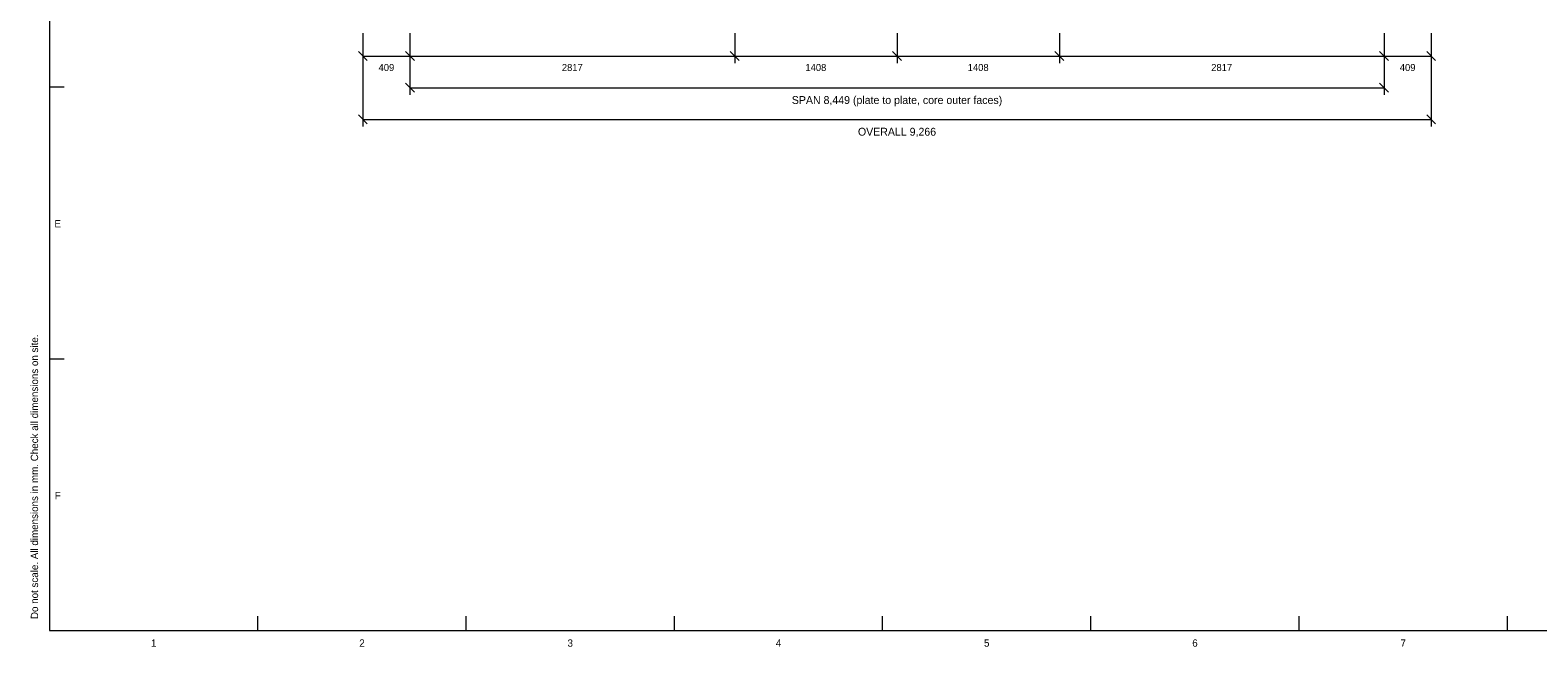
# Model space of a CAD drawing. Header units: millimetres. Extents: x 17 to 413, y 4 to 292.
# Tile 1 of 3: x 17 to 278, y 4 to 111. Entities that reach past the tile are written whole.
import ezdxf
from ezdxf.enums import TextEntityAlignment as Align

# ---------------------------------------------------------------- set-up
doc = ezdxf.new("R2010")
doc.units = ezdxf.units.MM
for name, color, linetype in [('LINE-INK', 7, 'Continuous'), ('TEXT-INK', 7, 'Continuous'), ('TEXT-STEEL_GREY', 7, 'Continuous')]:
    doc.layers.add(name, color=color, linetype=linetype)

msp = doc.modelspace()

# ---------------------------------------------------------------- linework, layer by layer
at = {"layer": 'LINE-INK', "lineweight": 5}
for p, q in [((74.33, 110.67), (74.33, 105.47)), ((74.33, 110.67), (74.33, 94.47)), ((82.51, 110.67), (82.51, 105.47)), ((82.51, 110.67), (82.51, 99.97)), ((138.84, 110.67), (138.84, 105.47)), ((167, 110.67), (167, 105.47)), ((195.16, 110.67), (195.16, 105.47)), ((251.49, 110.67), (251.49, 105.47)), ((251.49, 110.67), (251.49, 99.97)), ((259.67, 110.67), (259.67, 105.47)), ((259.67, 110.67), (259.67, 94.47)), ((73.56, 107.45), (75.11, 105.89)), ((81.73, 107.45), (83.28, 105.89)), ((138.06, 107.45), (139.62, 105.89)), ((166.22, 107.45), (167.78, 105.89)), ((194.38, 107.45), (195.93, 105.89)), ((250.72, 107.45), (252.27, 105.89)), ((258.89, 107.45), (260.44, 105.89)), ((74.33, 106.67), (259.67, 106.67)), ((20, 101.33), (22.5, 101.33)), ((81.73, 101.95), (83.28, 100.39)), ((82.51, 101.17), (251.49, 101.17)), ((250.72, 101.95), (252.27, 100.39)), ((73.56, 96.45), (75.11, 94.89)), ((74.33, 95.67), (259.67, 95.67)), ((258.89, 96.45), (260.44, 94.89)), ((20, 54.17), (22.5, 54.17)), ((56.12, 7), (56.12, 9.5)), ((92.25, 7), (92.25, 9.5)), ((128.38, 7), (128.38, 9.5)), ((164.5, 7), (164.5, 9.5)), ((200.62, 7), (200.62, 9.5)), ((236.75, 7), (236.75, 9.5)), ((272.88, 7), (272.88, 9.5))]:
    msp.add_line(p, q, dxfattribs=at)
msp.add_lwpolyline([(20, 7), (413, 7), (413, 290), (20, 290)], close=True, dxfattribs=at)

# ---------------------------------------------------------------- texts
at = {"layer": 'TEXT-INK'}
for s, height, p in [('409', 1.219, (78.42, 104.08)), ('2817', 1.219, (110.67, 104.08)), ('1408', 1.219, (152.92, 104.08)), ('1408', 1.219, (181.08, 104.08)), ('2817', 1.219, (223.32, 104.08)), ('409', 1.219, (255.58, 104.08)), ('SPAN 8,449 (plate to plate, core outer faces)', 1.3716, (167, 98.36)), ('OVERALL 9,266', 1.3716, (167, 92.86))]:
    msp.add_text(s, height=height, dxfattribs=at).set_placement(p, align=Align.CENTER)
at = {"layer": 'TEXT-STEEL_GREY'}
for s, p in [('E', (21.4, 76.95)), ('F', (21.4, 29.78)), ('1', (38.06, 4.2)), ('2', (74.19, 4.2)), ('3', (110.31, 4.2)), ('4', (146.44, 4.2)), ('5', (182.56, 4.2)), ('6', (218.69, 4.2)), ('7', (254.81, 4.2))]:
    msp.add_text(s, height=1.27, dxfattribs=at).set_placement(p, align=Align.CENTER)
msp.add_text('Do not scale. All dimensions in mm. Check all dimensions on site.', height=1.27, rotation=90, dxfattribs=at).set_placement((18, 9))

doc.saveas('drawing.dxf')
